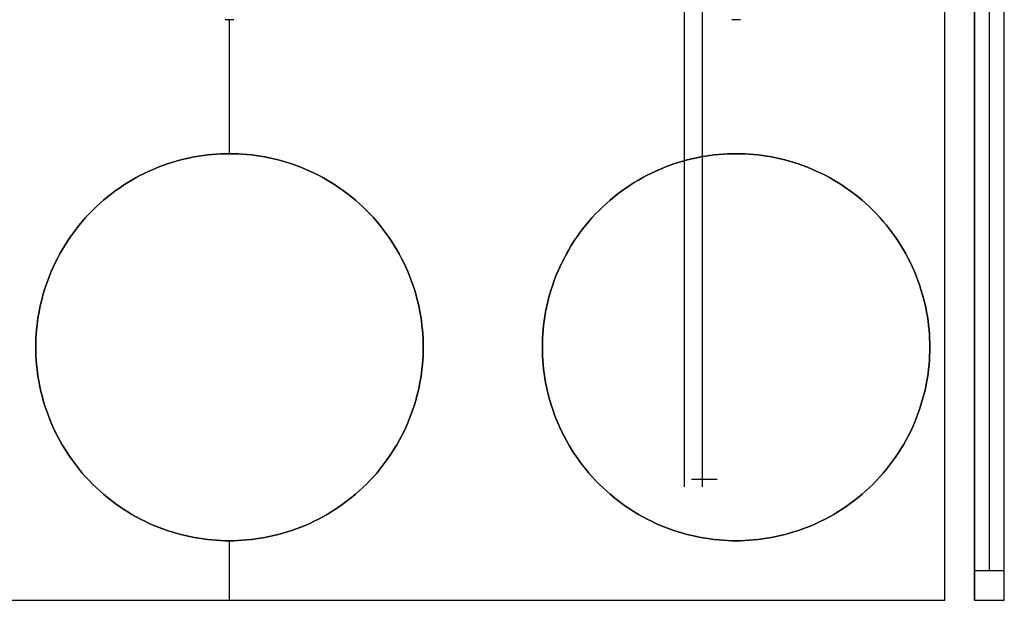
# Model space of a CAD drawing. Header units: millimetres. Extents: x -63 to 66, y -26 to 26.
# Tile 4 of 6: x 33 to 66, y -26 to -6. Entities that reach past the tile are written whole.
import ezdxf

# ---------------------------------------------------------------- set-up
doc = ezdxf.new("R2010")
doc.units = ezdxf.units.MM
doc.header["$MEASUREMENT"] = 0
doc.layers.add('Predefinito', color=5, linetype='Continuous')

msp = doc.modelspace()

# ---------------------------------------------------------------- linework, layer by layer
at = {"layer": 'Predefinito'}
for points in [[(63.821, -26), (63.821, 26)], [(63.821, -26), (63.821, 26)], [(64.821, -26), (64.821, 26)], [(64.821, 26), (64.821, -26)], [(65.821, -26), (65.821, 26)], [(65.821, -26), (65.821, 26)], [(64.821, 25), (64.821, -25)], [(65.321, -25), (65.321, 25)], [(65.821, -25), (65.821, 25)], [(55.078, 22.192), (55.078, -22.192)], [(55.682, 22.192), (55.682, -22.192)], [(39.965, -6.498), (39.821, -6.5), (39.677, -6.498)], [(39.677, -6.498), (39.821, -6.5), (39.965, -6.498)], [(39.965, -6.498), (39.821, -6.5), (39.677, -6.498)], [(39.821, -11), (39.821, -6.5)], [(39.821, -11), (39.821, -6.5)], [(56.965, -6.498), (56.821, -6.5), (56.677, -6.498)], [(56.677, -6.498), (56.821, -6.5), (56.965, -6.498)], [(56.965, -6.498), (56.821, -6.5), (56.677, -6.498)], [(33.321, -17.5), (33.323, -17.356), (33.327, -17.21), (33.336, -17.064), (33.347, -16.916), (33.362, -16.767), (33.381, -16.618), (33.403, -16.468), (33.43, -16.317), (33.459, -16.166), (33.493, -16.015), (33.53, -15.863), (33.572, -15.711), (33.617, -15.56), (33.667, -15.409), (33.72, -15.258), (33.777, -15.107), (33.839, -14.958), (33.904, -14.809), (33.974, -14.661), (34.047, -14.515), (34.125, -14.369), (34.206, -14.226), (34.291, -14.083), (34.381, -13.943), (34.474, -13.805), (34.57, -13.669), (34.671, -13.535), (34.775, -13.403), (34.882, -13.274), (34.993, -13.148), (35.107, -13.024), (35.225, -12.904), (35.345, -12.786), (35.469, -12.672), (35.595, -12.561), (35.724, -12.454), (35.856, -12.35), (35.99, -12.249), (36.126, -12.153), (36.264, -12.06), (36.404, -11.97), (36.547, -11.885), (36.69, -11.804), (36.836, -11.726), (36.982, -11.653), (37.13, -11.583), (37.279, -11.518), (37.428, -11.456), (37.579, -11.399), (37.73, -11.346), (37.881, -11.296), (38.032, -11.251), (38.184, -11.209), (38.336, -11.172), (38.487, -11.138), (38.638, -11.109), (38.789, -11.082), (38.939, -11.06), (39.088, -11.041), (39.237, -11.026), (39.385, -11.015), (39.531, -11.006), (39.677, -11.002), (39.821, -11), (39.965, -11.002), (40.111, -11.006), (40.257, -11.015), (40.405, -11.026), (40.554, -11.041), (40.703, -11.06), (40.853, -11.082), (41.004, -11.109), (41.155, -11.138), (41.306, -11.172), (41.458, -11.209), (41.61, -11.251), (41.761, -11.296), (41.912, -11.346), (42.063, -11.399), (42.214, -11.456), (42.363, -11.518), (42.512, -11.583), (42.66, -11.653), (42.806, -11.726), (42.952, -11.804), (43.095, -11.885), (43.238, -11.97), (43.378, -12.06), (43.516, -12.153), (43.652, -12.249), (43.786, -12.35), (43.918, -12.454), (44.047, -12.561), (44.173, -12.672), (44.297, -12.786), (44.417, -12.904), (44.535, -13.024), (44.649, -13.148), (44.76, -13.274), (44.867, -13.403), (44.971, -13.535), (45.072, -13.669), (45.168, -13.805), (45.261, -13.943), (45.351, -14.083), (45.436, -14.226), (45.517, -14.369), (45.595, -14.515), (45.668, -14.661), (45.738, -14.809), (45.803, -14.958), (45.865, -15.107), (45.922, -15.258), (45.975, -15.409), (46.025, -15.56), (46.07, -15.711), (46.112, -15.863), (46.149, -16.015), (46.183, -16.166), (46.212, -16.317), (46.239, -16.468), (46.261, -16.618), (46.28, -16.767), (46.295, -16.916), (46.306, -17.064), (46.315, -17.21), (46.319, -17.356), (46.321, -17.5)], [(46.321, -17.5), (46.319, -17.356), (46.315, -17.21), (46.306, -17.064), (46.295, -16.916), (46.28, -16.767), (46.261, -16.618), (46.239, -16.468), (46.212, -16.317), (46.183, -16.166), (46.149, -16.015), (46.112, -15.863), (46.07, -15.711), (46.025, -15.56), (45.975, -15.409), (45.922, -15.258), (45.865, -15.107), (45.803, -14.958), (45.738, -14.809), (45.668, -14.661), (45.595, -14.515), (45.517, -14.369), (45.436, -14.226), (45.351, -14.083), (45.261, -13.943), (45.168, -13.805), (45.072, -13.669), (44.971, -13.535), (44.867, -13.403), (44.76, -13.274), (44.649, -13.148), (44.535, -13.024), (44.417, -12.904), (44.297, -12.786), (44.173, -12.672), (44.047, -12.561), (43.918, -12.454), (43.786, -12.35), (43.652, -12.249), (43.516, -12.153), (43.378, -12.06), (43.238, -11.97), (43.095, -11.885), (42.952, -11.804), (42.806, -11.726), (42.66, -11.653), (42.512, -11.583), (42.363, -11.518), (42.214, -11.456), (42.063, -11.399), (41.912, -11.346), (41.761, -11.296), (41.61, -11.251), (41.458, -11.209), (41.306, -11.172), (41.155, -11.138), (41.004, -11.109), (40.853, -11.082), (40.703, -11.06), (40.554, -11.041), (40.405, -11.026), (40.257, -11.015), (40.111, -11.006), (39.965, -11.002), (39.821, -11), (39.677, -11.002), (39.531, -11.006), (39.385, -11.015), (39.237, -11.026), (39.088, -11.041), (38.939, -11.06), (38.789, -11.082), (38.638, -11.109), (38.487, -11.138), (38.336, -11.172), (38.184, -11.209), (38.032, -11.251), (37.881, -11.296), (37.73, -11.346), (37.579, -11.399), (37.428, -11.456), (37.279, -11.518), (37.13, -11.583), (36.982, -11.653), (36.836, -11.726), (36.69, -11.804), (36.547, -11.885), (36.404, -11.97), (36.264, -12.06), (36.126, -12.153), (35.99, -12.249), (35.856, -12.35), (35.724, -12.454), (35.595, -12.561), (35.469, -12.672), (35.345, -12.786), (35.225, -12.904), (35.107, -13.024), (34.993, -13.148), (34.882, -13.274), (34.775, -13.403), (34.671, -13.535), (34.57, -13.669), (34.474, -13.805), (34.381, -13.943), (34.291, -14.083), (34.206, -14.226), (34.125, -14.369), (34.047, -14.515), (33.974, -14.661), (33.904, -14.809), (33.839, -14.958), (33.777, -15.107), (33.72, -15.258), (33.667, -15.409), (33.617, -15.56), (33.572, -15.711), (33.53, -15.863), (33.493, -16.015), (33.459, -16.166), (33.43, -16.317), (33.403, -16.468), (33.381, -16.618), (33.362, -16.767), (33.347, -16.916), (33.336, -17.064), (33.327, -17.21), (33.323, -17.356), (33.321, -17.5)], [(33.321, -17.5), (33.323, -17.356), (33.327, -17.21), (33.336, -17.064), (33.347, -16.916), (33.362, -16.767), (33.381, -16.618), (33.403, -16.468), (33.43, -16.317), (33.459, -16.166), (33.493, -16.015), (33.53, -15.863), (33.572, -15.711), (33.617, -15.56), (33.667, -15.409), (33.72, -15.258), (33.777, -15.107), (33.839, -14.958), (33.904, -14.809), (33.974, -14.661), (34.047, -14.515), (34.125, -14.369), (34.206, -14.226), (34.291, -14.083), (34.381, -13.943), (34.474, -13.805), (34.57, -13.669), (34.671, -13.535), (34.775, -13.403), (34.882, -13.274), (34.993, -13.148), (35.107, -13.024), (35.225, -12.904), (35.345, -12.786), (35.469, -12.672), (35.595, -12.561), (35.724, -12.454), (35.856, -12.35), (35.99, -12.249), (36.126, -12.153), (36.264, -12.06), (36.404, -11.97), (36.547, -11.885), (36.69, -11.804), (36.836, -11.726), (36.982, -11.653), (37.13, -11.583), (37.279, -11.518), (37.428, -11.456), (37.579, -11.399), (37.73, -11.346), (37.881, -11.296), (38.032, -11.251), (38.184, -11.209), (38.336, -11.172), (38.487, -11.138), (38.638, -11.109), (38.789, -11.082), (38.939, -11.06), (39.088, -11.041), (39.237, -11.026), (39.385, -11.015), (39.531, -11.006), (39.677, -11.002), (39.821, -11), (39.965, -11.002), (40.111, -11.006), (40.257, -11.015), (40.405, -11.026), (40.554, -11.041), (40.703, -11.06), (40.853, -11.082), (41.004, -11.109), (41.155, -11.138), (41.306, -11.172), (41.458, -11.209), (41.61, -11.251), (41.761, -11.296), (41.912, -11.346), (42.063, -11.399), (42.214, -11.456), (42.363, -11.518), (42.512, -11.583), (42.66, -11.653), (42.806, -11.726), (42.952, -11.804), (43.095, -11.885), (43.238, -11.97), (43.378, -12.06), (43.516, -12.153), (43.652, -12.249), (43.786, -12.35), (43.918, -12.454), (44.047, -12.561), (44.173, -12.672), (44.297, -12.786), (44.417, -12.904), (44.535, -13.024), (44.649, -13.148), (44.76, -13.274), (44.867, -13.403), (44.971, -13.535), (45.072, -13.669), (45.168, -13.805), (45.261, -13.943), (45.351, -14.083), (45.436, -14.226), (45.517, -14.369), (45.595, -14.515), (45.668, -14.661), (45.738, -14.809), (45.803, -14.958), (45.865, -15.107), (45.922, -15.258), (45.975, -15.409), (46.025, -15.56), (46.07, -15.711), (46.112, -15.863), (46.149, -16.015), (46.183, -16.166), (46.212, -16.317), (46.239, -16.468), (46.261, -16.618), (46.28, -16.767), (46.295, -16.916), (46.306, -17.064), (46.315, -17.21), (46.319, -17.356), (46.321, -17.5)], [(50.321, -17.5), (50.323, -17.356), (50.327, -17.21), (50.336, -17.064), (50.347, -16.916), (50.362, -16.767), (50.381, -16.618), (50.403, -16.468), (50.43, -16.317), (50.459, -16.166), (50.493, -16.015), (50.53, -15.863), (50.572, -15.711), (50.617, -15.56), (50.667, -15.409), (50.72, -15.258), (50.777, -15.107), (50.839, -14.958), (50.904, -14.809), (50.974, -14.661), (51.047, -14.515), (51.125, -14.369), (51.206, -14.226), (51.291, -14.083), (51.381, -13.943), (51.474, -13.805), (51.57, -13.669), (51.671, -13.535), (51.775, -13.403), (51.882, -13.274), (51.993, -13.148), (52.107, -13.024), (52.225, -12.904), (52.345, -12.786), (52.469, -12.672), (52.595, -12.561), (52.724, -12.454), (52.856, -12.35), (52.99, -12.249), (53.126, -12.153), (53.264, -12.06), (53.404, -11.97), (53.547, -11.885), (53.69, -11.804), (53.836, -11.726), (53.982, -11.653), (54.13, -11.583), (54.279, -11.518), (54.428, -11.456), (54.579, -11.399), (54.73, -11.346), (54.881, -11.296), (55.032, -11.251), (55.184, -11.209), (55.336, -11.172), (55.487, -11.138), (55.638, -11.109), (55.789, -11.082), (55.939, -11.06), (56.088, -11.041), (56.237, -11.026), (56.385, -11.015), (56.531, -11.006), (56.677, -11.002), (56.821, -11), (56.965, -11.002), (57.111, -11.006), (57.257, -11.015), (57.405, -11.026), (57.554, -11.041), (57.703, -11.06), (57.853, -11.082), (58.004, -11.109), (58.155, -11.138), (58.306, -11.172), (58.458, -11.209), (58.61, -11.251), (58.761, -11.296), (58.912, -11.346), (59.063, -11.399), (59.214, -11.456), (59.363, -11.518), (59.512, -11.583), (59.66, -11.653), (59.806, -11.726), (59.952, -11.804), (60.095, -11.885), (60.238, -11.97), (60.378, -12.06), (60.516, -12.153), (60.652, -12.249), (60.786, -12.35), (60.918, -12.454), (61.047, -12.561), (61.173, -12.672), (61.297, -12.786), (61.417, -12.904), (61.535, -13.024), (61.649, -13.148), (61.76, -13.274), (61.867, -13.403), (61.971, -13.535), (62.072, -13.669), (62.168, -13.805), (62.261, -13.943), (62.351, -14.083), (62.436, -14.226), (62.517, -14.369), (62.595, -14.515), (62.668, -14.661), (62.738, -14.809), (62.803, -14.958), (62.865, -15.107), (62.922, -15.258), (62.975, -15.409), (63.025, -15.56), (63.07, -15.711), (63.112, -15.863), (63.149, -16.015), (63.183, -16.166), (63.212, -16.317), (63.239, -16.468), (63.261, -16.618), (63.28, -16.767), (63.295, -16.916), (63.306, -17.064), (63.315, -17.21), (63.319, -17.356), (63.321, -17.5)], [(63.321, -17.5), (63.319, -17.356), (63.315, -17.21), (63.306, -17.064), (63.295, -16.916), (63.28, -16.767), (63.261, -16.618), (63.239, -16.468), (63.212, -16.317), (63.183, -16.166), (63.149, -16.015), (63.112, -15.863), (63.07, -15.711), (63.025, -15.56), (62.975, -15.409), (62.922, -15.258), (62.865, -15.107), (62.803, -14.958), (62.738, -14.809), (62.668, -14.661), (62.595, -14.515), (62.517, -14.369), (62.436, -14.226), (62.351, -14.083), (62.261, -13.943), (62.168, -13.805), (62.072, -13.669), (61.971, -13.535), (61.867, -13.403), (61.76, -13.274), (61.649, -13.148), (61.535, -13.024), (61.417, -12.904), (61.297, -12.786), (61.173, -12.672), (61.047, -12.561), (60.918, -12.454), (60.786, -12.35), (60.652, -12.249), (60.516, -12.153), (60.378, -12.06), (60.238, -11.97), (60.095, -11.885), (59.952, -11.804), (59.806, -11.726), (59.66, -11.653), (59.512, -11.583), (59.363, -11.518), (59.214, -11.456), (59.063, -11.399), (58.912, -11.346), (58.761, -11.296), (58.61, -11.251), (58.458, -11.209), (58.306, -11.172), (58.155, -11.138), (58.004, -11.109), (57.853, -11.082), (57.703, -11.06), (57.554, -11.041), (57.405, -11.026), (57.257, -11.015), (57.111, -11.006), (56.965, -11.002), (56.821, -11), (56.677, -11.002), (56.531, -11.006), (56.385, -11.015), (56.237, -11.026), (56.088, -11.041), (55.939, -11.06), (55.789, -11.082), (55.638, -11.109), (55.487, -11.138), (55.336, -11.172), (55.184, -11.209), (55.032, -11.251), (54.881, -11.296), (54.73, -11.346), (54.579, -11.399), (54.428, -11.456), (54.279, -11.518), (54.13, -11.583), (53.982, -11.653), (53.836, -11.726), (53.69, -11.804), (53.547, -11.885), (53.404, -11.97), (53.264, -12.06), (53.126, -12.153), (52.99, -12.249), (52.856, -12.35), (52.724, -12.454), (52.595, -12.561), (52.469, -12.672), (52.345, -12.786), (52.225, -12.904), (52.107, -13.024), (51.993, -13.148), (51.882, -13.274), (51.775, -13.403), (51.671, -13.535), (51.57, -13.669), (51.474, -13.805), (51.381, -13.943), (51.291, -14.083), (51.206, -14.226), (51.125, -14.369), (51.047, -14.515), (50.974, -14.661), (50.904, -14.809), (50.839, -14.958), (50.777, -15.107), (50.72, -15.258), (50.667, -15.409), (50.617, -15.56), (50.572, -15.711), (50.53, -15.863), (50.493, -16.015), (50.459, -16.166), (50.43, -16.317), (50.403, -16.468), (50.381, -16.618), (50.362, -16.767), (50.347, -16.916), (50.336, -17.064), (50.327, -17.21), (50.323, -17.356), (50.321, -17.5)], [(50.321, -17.5), (50.323, -17.356), (50.327, -17.21), (50.336, -17.064), (50.347, -16.916), (50.362, -16.767), (50.381, -16.618), (50.403, -16.468), (50.43, -16.317), (50.459, -16.166), (50.493, -16.015), (50.53, -15.863), (50.572, -15.711), (50.617, -15.56), (50.667, -15.409), (50.72, -15.258), (50.777, -15.107), (50.839, -14.958), (50.904, -14.809), (50.974, -14.661), (51.047, -14.515), (51.125, -14.369), (51.206, -14.226), (51.291, -14.083), (51.381, -13.943), (51.474, -13.805), (51.57, -13.669), (51.671, -13.535), (51.775, -13.403), (51.882, -13.274), (51.993, -13.148), (52.107, -13.024), (52.225, -12.904), (52.345, -12.786), (52.469, -12.672), (52.595, -12.561), (52.724, -12.454), (52.856, -12.35), (52.99, -12.249), (53.126, -12.153), (53.264, -12.06), (53.404, -11.97), (53.547, -11.885), (53.69, -11.804), (53.836, -11.726), (53.982, -11.653), (54.13, -11.583), (54.279, -11.518), (54.428, -11.456), (54.579, -11.399), (54.73, -11.346), (54.881, -11.296), (55.032, -11.251), (55.184, -11.209), (55.336, -11.172), (55.487, -11.138), (55.638, -11.109), (55.789, -11.082), (55.939, -11.06), (56.088, -11.041), (56.237, -11.026), (56.385, -11.015), (56.531, -11.006), (56.677, -11.002), (56.821, -11), (56.965, -11.002), (57.111, -11.006), (57.257, -11.015), (57.405, -11.026), (57.554, -11.041), (57.703, -11.06), (57.853, -11.082), (58.004, -11.109), (58.155, -11.138), (58.306, -11.172), (58.458, -11.209), (58.61, -11.251), (58.761, -11.296), (58.912, -11.346), (59.063, -11.399), (59.214, -11.456), (59.363, -11.518), (59.512, -11.583), (59.66, -11.653), (59.806, -11.726), (59.952, -11.804), (60.095, -11.885), (60.238, -11.97), (60.378, -12.06), (60.516, -12.153), (60.652, -12.249), (60.786, -12.35), (60.918, -12.454), (61.047, -12.561), (61.173, -12.672), (61.297, -12.786), (61.417, -12.904), (61.535, -13.024), (61.649, -13.148), (61.76, -13.274), (61.867, -13.403), (61.971, -13.535), (62.072, -13.669), (62.168, -13.805), (62.261, -13.943), (62.351, -14.083), (62.436, -14.226), (62.517, -14.369), (62.595, -14.515), (62.668, -14.661), (62.738, -14.809), (62.803, -14.958), (62.865, -15.107), (62.922, -15.258), (62.975, -15.409), (63.025, -15.56), (63.07, -15.711), (63.112, -15.863), (63.149, -16.015), (63.183, -16.166), (63.212, -16.317), (63.239, -16.468), (63.261, -16.618), (63.28, -16.767), (63.295, -16.916), (63.306, -17.064), (63.315, -17.21), (63.319, -17.356), (63.321, -17.5)], [(46.321, -17.5), (46.319, -17.644), (46.315, -17.79), (46.306, -17.936), (46.295, -18.084), (46.28, -18.233), (46.261, -18.382), (46.239, -18.532), (46.212, -18.683), (46.183, -18.834), (46.149, -18.985), (46.112, -19.137), (46.07, -19.289), (46.025, -19.44), (45.975, -19.591), (45.922, -19.742), (45.865, -19.893), (45.803, -20.042), (45.738, -20.191), (45.668, -20.339), (45.595, -20.485), (45.517, -20.631), (45.436, -20.774), (45.351, -20.917), (45.261, -21.057), (45.168, -21.195), (45.072, -21.331), (44.971, -21.465), (44.867, -21.597), (44.76, -21.726), (44.649, -21.852), (44.535, -21.976), (44.417, -22.096), (44.297, -22.214), (44.173, -22.328), (44.047, -22.439), (43.918, -22.546), (43.786, -22.65), (43.652, -22.751), (43.516, -22.847), (43.378, -22.94), (43.238, -23.03), (43.095, -23.115), (42.952, -23.196), (42.806, -23.274), (42.66, -23.347), (42.512, -23.417), (42.363, -23.482), (42.214, -23.544), (42.063, -23.601), (41.912, -23.654), (41.761, -23.704), (41.61, -23.749), (41.458, -23.791), (41.306, -23.828), (41.155, -23.862), (41.004, -23.891), (40.853, -23.918), (40.703, -23.94), (40.554, -23.959), (40.405, -23.974), (40.257, -23.985), (40.111, -23.994), (39.965, -23.998), (39.821, -24), (39.677, -23.998), (39.531, -23.994), (39.385, -23.985), (39.237, -23.974), (39.088, -23.959), (38.939, -23.94), (38.789, -23.918), (38.638, -23.891), (38.487, -23.862), (38.336, -23.828), (38.184, -23.791), (38.032, -23.749), (37.881, -23.704), (37.73, -23.654), (37.579, -23.601), (37.428, -23.544), (37.279, -23.482), (37.13, -23.417), (36.982, -23.347), (36.836, -23.274), (36.69, -23.196), (36.547, -23.115), (36.404, -23.03), (36.264, -22.94), (36.126, -22.847), (35.99, -22.751), (35.856, -22.65), (35.724, -22.546), (35.595, -22.439), (35.469, -22.328), (35.345, -22.214), (35.225, -22.096), (35.107, -21.976), (34.993, -21.852), (34.882, -21.726), (34.775, -21.597), (34.671, -21.465), (34.57, -21.331), (34.474, -21.195), (34.381, -21.057), (34.291, -20.917), (34.206, -20.774), (34.125, -20.631), (34.047, -20.485), (33.974, -20.339), (33.904, -20.191), (33.839, -20.042), (33.777, -19.893), (33.72, -19.742), (33.667, -19.591), (33.617, -19.44), (33.572, -19.289), (33.53, -19.137), (33.493, -18.985), (33.459, -18.834), (33.43, -18.683), (33.403, -18.532), (33.381, -18.382), (33.362, -18.233), (33.347, -18.084), (33.336, -17.936), (33.327, -17.79), (33.323, -17.644), (33.321, -17.5)], [(33.321, -17.5), (33.323, -17.644), (33.327, -17.79), (33.336, -17.936), (33.347, -18.084), (33.362, -18.233), (33.381, -18.382), (33.403, -18.532), (33.43, -18.683), (33.459, -18.834), (33.493, -18.985), (33.53, -19.137), (33.572, -19.289), (33.617, -19.44), (33.667, -19.591), (33.72, -19.742), (33.777, -19.893), (33.839, -20.042), (33.904, -20.191), (33.974, -20.339), (34.047, -20.485), (34.125, -20.631), (34.206, -20.774), (34.291, -20.917), (34.381, -21.057), (34.474, -21.195), (34.57, -21.331), (34.671, -21.465), (34.775, -21.597), (34.882, -21.726), (34.993, -21.852), (35.107, -21.976), (35.225, -22.096), (35.345, -22.214), (35.469, -22.328), (35.595, -22.439), (35.724, -22.546), (35.856, -22.65), (35.99, -22.751), (36.126, -22.847), (36.264, -22.94), (36.404, -23.03), (36.547, -23.115), (36.69, -23.196), (36.836, -23.274), (36.982, -23.347), (37.13, -23.417), (37.279, -23.482), (37.428, -23.544), (37.579, -23.601), (37.73, -23.654), (37.881, -23.704), (38.032, -23.749), (38.184, -23.791), (38.336, -23.828), (38.487, -23.862), (38.638, -23.891), (38.789, -23.918), (38.939, -23.94), (39.088, -23.959), (39.237, -23.974), (39.385, -23.985), (39.531, -23.994), (39.677, -23.998), (39.821, -24), (39.965, -23.998), (40.111, -23.994), (40.257, -23.985), (40.405, -23.974), (40.554, -23.959), (40.703, -23.94), (40.853, -23.918), (41.004, -23.891), (41.155, -23.862), (41.306, -23.828), (41.458, -23.791), (41.61, -23.749), (41.761, -23.704), (41.912, -23.654), (42.063, -23.601), (42.214, -23.544), (42.363, -23.482), (42.512, -23.417), (42.66, -23.347), (42.806, -23.274), (42.952, -23.196), (43.095, -23.115), (43.238, -23.03), (43.378, -22.94), (43.516, -22.847), (43.652, -22.751), (43.786, -22.65), (43.918, -22.546), (44.047, -22.439), (44.173, -22.328), (44.297, -22.214), (44.417, -22.096), (44.535, -21.976), (44.649, -21.852), (44.76, -21.726), (44.867, -21.597), (44.971, -21.465), (45.072, -21.331), (45.168, -21.195), (45.261, -21.057), (45.351, -20.917), (45.436, -20.774), (45.517, -20.631), (45.595, -20.485), (45.668, -20.339), (45.738, -20.191), (45.803, -20.042), (45.865, -19.893), (45.922, -19.742), (45.975, -19.591), (46.025, -19.44), (46.07, -19.289), (46.112, -19.137), (46.149, -18.985), (46.183, -18.834), (46.212, -18.683), (46.239, -18.532), (46.261, -18.382), (46.28, -18.233), (46.295, -18.084), (46.306, -17.936), (46.315, -17.79), (46.319, -17.644), (46.321, -17.5)], [(46.321, -17.5), (46.319, -17.644), (46.315, -17.79), (46.306, -17.936), (46.295, -18.084), (46.28, -18.233), (46.261, -18.382), (46.239, -18.532), (46.212, -18.683), (46.183, -18.834), (46.149, -18.985), (46.112, -19.137), (46.07, -19.289), (46.025, -19.44), (45.975, -19.591), (45.922, -19.742), (45.865, -19.893), (45.803, -20.042), (45.738, -20.191), (45.668, -20.339), (45.595, -20.485), (45.517, -20.631), (45.436, -20.774), (45.351, -20.917), (45.261, -21.057), (45.168, -21.195), (45.072, -21.331), (44.971, -21.465), (44.867, -21.597), (44.76, -21.726), (44.649, -21.852), (44.535, -21.976), (44.417, -22.096), (44.297, -22.214), (44.173, -22.328), (44.047, -22.439), (43.918, -22.546), (43.786, -22.65), (43.652, -22.751), (43.516, -22.847), (43.378, -22.94), (43.238, -23.03), (43.095, -23.115), (42.952, -23.196), (42.806, -23.274), (42.66, -23.347), (42.512, -23.417), (42.363, -23.482), (42.214, -23.544), (42.063, -23.601), (41.912, -23.654), (41.761, -23.704), (41.61, -23.749), (41.458, -23.791), (41.306, -23.828), (41.155, -23.862), (41.004, -23.891), (40.853, -23.918), (40.703, -23.94), (40.554, -23.959), (40.405, -23.974), (40.257, -23.985), (40.111, -23.994), (39.965, -23.998), (39.821, -24), (39.677, -23.998), (39.531, -23.994), (39.385, -23.985), (39.237, -23.974), (39.088, -23.959), (38.939, -23.94), (38.789, -23.918), (38.638, -23.891), (38.487, -23.862), (38.336, -23.828), (38.184, -23.791), (38.032, -23.749), (37.881, -23.704), (37.73, -23.654), (37.579, -23.601), (37.428, -23.544), (37.279, -23.482), (37.13, -23.417), (36.982, -23.347), (36.836, -23.274), (36.69, -23.196), (36.547, -23.115), (36.404, -23.03), (36.264, -22.94), (36.126, -22.847), (35.99, -22.751), (35.856, -22.65), (35.724, -22.546), (35.595, -22.439), (35.469, -22.328), (35.345, -22.214), (35.225, -22.096), (35.107, -21.976), (34.993, -21.852), (34.882, -21.726), (34.775, -21.597), (34.671, -21.465), (34.57, -21.331), (34.474, -21.195), (34.381, -21.057), (34.291, -20.917), (34.206, -20.774), (34.125, -20.631), (34.047, -20.485), (33.974, -20.339), (33.904, -20.191), (33.839, -20.042), (33.777, -19.893), (33.72, -19.742), (33.667, -19.591), (33.617, -19.44), (33.572, -19.289), (33.53, -19.137), (33.493, -18.985), (33.459, -18.834), (33.43, -18.683), (33.403, -18.532), (33.381, -18.382), (33.362, -18.233), (33.347, -18.084), (33.336, -17.936), (33.327, -17.79), (33.323, -17.644), (33.321, -17.5)], [(63.321, -17.5), (63.319, -17.644), (63.315, -17.79), (63.306, -17.936), (63.295, -18.084), (63.28, -18.233), (63.261, -18.382), (63.239, -18.532), (63.212, -18.683), (63.183, -18.834), (63.149, -18.985), (63.112, -19.137), (63.07, -19.289), (63.025, -19.44), (62.975, -19.591), (62.922, -19.742), (62.865, -19.893), (62.803, -20.042), (62.738, -20.191), (62.668, -20.339), (62.595, -20.485), (62.517, -20.631), (62.436, -20.774), (62.351, -20.917), (62.261, -21.057), (62.168, -21.195), (62.072, -21.331), (61.971, -21.465), (61.867, -21.597), (61.76, -21.726), (61.649, -21.852), (61.535, -21.976), (61.417, -22.096), (61.297, -22.214), (61.173, -22.328), (61.047, -22.439), (60.918, -22.546), (60.786, -22.65), (60.652, -22.751), (60.516, -22.847), (60.378, -22.94), (60.238, -23.03), (60.095, -23.115), (59.952, -23.196), (59.806, -23.274), (59.66, -23.347), (59.512, -23.417), (59.363, -23.482), (59.214, -23.544), (59.063, -23.601), (58.912, -23.654), (58.761, -23.704), (58.61, -23.749), (58.458, -23.791), (58.306, -23.828), (58.155, -23.862), (58.004, -23.891), (57.853, -23.918), (57.703, -23.94), (57.554, -23.959), (57.405, -23.974), (57.257, -23.985), (57.111, -23.994), (56.965, -23.998), (56.821, -24), (56.677, -23.998), (56.531, -23.994), (56.385, -23.985), (56.237, -23.974), (56.088, -23.959), (55.939, -23.94), (55.789, -23.918), (55.638, -23.891), (55.487, -23.862), (55.336, -23.828), (55.184, -23.791), (55.032, -23.749), (54.881, -23.704), (54.73, -23.654), (54.579, -23.601), (54.428, -23.544), (54.279, -23.482), (54.13, -23.417), (53.982, -23.347), (53.836, -23.274), (53.69, -23.196), (53.547, -23.115), (53.404, -23.03), (53.264, -22.94), (53.126, -22.847), (52.99, -22.751), (52.856, -22.65), (52.724, -22.546), (52.595, -22.439), (52.469, -22.328), (52.345, -22.214), (52.225, -22.096), (52.107, -21.976), (51.993, -21.852), (51.882, -21.726), (51.775, -21.597), (51.671, -21.465), (51.57, -21.331), (51.474, -21.195), (51.381, -21.057), (51.291, -20.917), (51.206, -20.774), (51.125, -20.631), (51.047, -20.485), (50.974, -20.339), (50.904, -20.191), (50.839, -20.042), (50.777, -19.893), (50.72, -19.742), (50.667, -19.591), (50.617, -19.44), (50.572, -19.289), (50.53, -19.137), (50.493, -18.985), (50.459, -18.834), (50.43, -18.683), (50.403, -18.532), (50.381, -18.382), (50.362, -18.233), (50.347, -18.084), (50.336, -17.936), (50.327, -17.79), (50.323, -17.644), (50.321, -17.5)], [(50.321, -17.5), (50.323, -17.644), (50.327, -17.79), (50.336, -17.936), (50.347, -18.084), (50.362, -18.233), (50.381, -18.382), (50.403, -18.532), (50.43, -18.683), (50.459, -18.834), (50.493, -18.985), (50.53, -19.137), (50.572, -19.289), (50.617, -19.44), (50.667, -19.591), (50.72, -19.742), (50.777, -19.893), (50.839, -20.042), (50.904, -20.191), (50.974, -20.339), (51.047, -20.485), (51.125, -20.631), (51.206, -20.774), (51.291, -20.917), (51.381, -21.057), (51.474, -21.195), (51.57, -21.331), (51.671, -21.465), (51.775, -21.597), (51.882, -21.726), (51.993, -21.852), (52.107, -21.976), (52.225, -22.096), (52.345, -22.214), (52.469, -22.328), (52.595, -22.439), (52.724, -22.546), (52.856, -22.65), (52.99, -22.751), (53.126, -22.847), (53.264, -22.94), (53.404, -23.03), (53.547, -23.115), (53.69, -23.196), (53.836, -23.274), (53.982, -23.347), (54.13, -23.417), (54.279, -23.482), (54.428, -23.544), (54.579, -23.601), (54.73, -23.654), (54.881, -23.704), (55.032, -23.749), (55.184, -23.791), (55.336, -23.828), (55.487, -23.862), (55.638, -23.891), (55.789, -23.918), (55.939, -23.94), (56.088, -23.959), (56.237, -23.974), (56.385, -23.985), (56.531, -23.994), (56.677, -23.998), (56.821, -24), (56.965, -23.998), (57.111, -23.994), (57.257, -23.985), (57.405, -23.974), (57.554, -23.959), (57.703, -23.94), (57.853, -23.918), (58.004, -23.891), (58.155, -23.862), (58.306, -23.828), (58.458, -23.791), (58.61, -23.749), (58.761, -23.704), (58.912, -23.654), (59.063, -23.601), (59.214, -23.544), (59.363, -23.482), (59.512, -23.417), (59.66, -23.347), (59.806, -23.274), (59.952, -23.196), (60.095, -23.115), (60.238, -23.03), (60.378, -22.94), (60.516, -22.847), (60.652, -22.751), (60.786, -22.65), (60.918, -22.546), (61.047, -22.439), (61.173, -22.328), (61.297, -22.214), (61.417, -22.096), (61.535, -21.976), (61.649, -21.852), (61.76, -21.726), (61.867, -21.597), (61.971, -21.465), (62.072, -21.331), (62.168, -21.195), (62.261, -21.057), (62.351, -20.917), (62.436, -20.774), (62.517, -20.631), (62.595, -20.485), (62.668, -20.339), (62.738, -20.191), (62.803, -20.042), (62.865, -19.893), (62.922, -19.742), (62.975, -19.591), (63.025, -19.44), (63.07, -19.289), (63.112, -19.137), (63.149, -18.985), (63.183, -18.834), (63.212, -18.683), (63.239, -18.532), (63.261, -18.382), (63.28, -18.233), (63.295, -18.084), (63.306, -17.936), (63.315, -17.79), (63.319, -17.644), (63.321, -17.5)], [(63.321, -17.5), (63.319, -17.644), (63.315, -17.79), (63.306, -17.936), (63.295, -18.084), (63.28, -18.233), (63.261, -18.382), (63.239, -18.532), (63.212, -18.683), (63.183, -18.834), (63.149, -18.985), (63.112, -19.137), (63.07, -19.289), (63.025, -19.44), (62.975, -19.591), (62.922, -19.742), (62.865, -19.893), (62.803, -20.042), (62.738, -20.191), (62.668, -20.339), (62.595, -20.485), (62.517, -20.631), (62.436, -20.774), (62.351, -20.917), (62.261, -21.057), (62.168, -21.195), (62.072, -21.331), (61.971, -21.465), (61.867, -21.597), (61.76, -21.726), (61.649, -21.852), (61.535, -21.976), (61.417, -22.096), (61.297, -22.214), (61.173, -22.328), (61.047, -22.439), (60.918, -22.546), (60.786, -22.65), (60.652, -22.751), (60.516, -22.847), (60.378, -22.94), (60.238, -23.03), (60.095, -23.115), (59.952, -23.196), (59.806, -23.274), (59.66, -23.347), (59.512, -23.417), (59.363, -23.482), (59.214, -23.544), (59.063, -23.601), (58.912, -23.654), (58.761, -23.704), (58.61, -23.749), (58.458, -23.791), (58.306, -23.828), (58.155, -23.862), (58.004, -23.891), (57.853, -23.918), (57.703, -23.94), (57.554, -23.959), (57.405, -23.974), (57.257, -23.985), (57.111, -23.994), (56.965, -23.998), (56.821, -24), (56.677, -23.998), (56.531, -23.994), (56.385, -23.985), (56.237, -23.974), (56.088, -23.959), (55.939, -23.94), (55.789, -23.918), (55.638, -23.891), (55.487, -23.862), (55.336, -23.828), (55.184, -23.791), (55.032, -23.749), (54.881, -23.704), (54.73, -23.654), (54.579, -23.601), (54.428, -23.544), (54.279, -23.482), (54.13, -23.417), (53.982, -23.347), (53.836, -23.274), (53.69, -23.196), (53.547, -23.115), (53.404, -23.03), (53.264, -22.94), (53.126, -22.847), (52.99, -22.751), (52.856, -22.65), (52.724, -22.546), (52.595, -22.439), (52.469, -22.328), (52.345, -22.214), (52.225, -22.096), (52.107, -21.976), (51.993, -21.852), (51.882, -21.726), (51.775, -21.597), (51.671, -21.465), (51.57, -21.331), (51.474, -21.195), (51.381, -21.057), (51.291, -20.917), (51.206, -20.774), (51.125, -20.631), (51.047, -20.485), (50.974, -20.339), (50.904, -20.191), (50.839, -20.042), (50.777, -19.893), (50.72, -19.742), (50.667, -19.591), (50.617, -19.44), (50.572, -19.289), (50.53, -19.137), (50.493, -18.985), (50.459, -18.834), (50.43, -18.683), (50.403, -18.532), (50.381, -18.382), (50.362, -18.233), (50.347, -18.084), (50.336, -17.936), (50.327, -17.79), (50.323, -17.644), (50.321, -17.5)], [(56.182, -21.942), (55.328, -21.942)], [(39.821, -26), (39.821, -24)], [(39.821, -26), (39.821, -24)], [(64.821, -25), (65.821, -25)], [(15.821, -26), (63.821, -26)], [(15.821, -26), (63.821, -26)], [(64.821, -26), (65.821, -26)], [(64.821, -26), (65.821, -26)]]:
    msp.add_lwpolyline(points, dxfattribs=at)
at = {"layer": 'Predefinito', "extrusion": (1, 0, 0)}
for points in [[(-6.5, 60), (-6.5, 59)], [(-6.5, 60), (-6.5, 59)], [(-11, 60), (-11, 59)], [(-11, 60), (-11, 59)], [(-17.5, 60), (-17.5, 59)], [(-17.5, 59), (-17.5, 60)], [(-17.5, 60), (-17.5, 59)], [(-17.5, 59), (-17.5, 60)], [(-24, 60), (-24, 59)], [(-24, 60), (-24, 59)], [(-25, 3), (-25.022, 3), (-25.045, 3.001), (-25.067, 3.002), (-25.09, 3.004), (-25.113, 3.006), (-25.136, 3.009), (-25.159, 3.013), (-25.182, 3.017), (-25.205, 3.021), (-25.229, 3.026), (-25.252, 3.032), (-25.275, 3.039), (-25.298, 3.046), (-25.322, 3.053), (-25.345, 3.061), (-25.368, 3.07), (-25.391, 3.08), (-25.414, 3.09), (-25.437, 3.1), (-25.459, 3.112), (-25.482, 3.124), (-25.504, 3.136), (-25.526, 3.149), (-25.547, 3.163), (-25.568, 3.177), (-25.589, 3.192), (-25.61, 3.208), (-25.63, 3.224), (-25.65, 3.24), (-25.67, 3.257), (-25.689, 3.275), (-25.707, 3.293), (-25.725, 3.311), (-25.743, 3.33), (-25.76, 3.35), (-25.776, 3.37), (-25.792, 3.39), (-25.808, 3.411), (-25.823, 3.432), (-25.837, 3.453), (-25.851, 3.474), (-25.864, 3.496), (-25.876, 3.518), (-25.888, 3.541), (-25.9, 3.563), (-25.91, 3.586), (-25.92, 3.609), (-25.93, 3.632), (-25.939, 3.655), (-25.947, 3.678), (-25.954, 3.702), (-25.961, 3.725), (-25.968, 3.748), (-25.974, 3.771), (-25.979, 3.795), (-25.983, 3.818), (-25.987, 3.841), (-25.991, 3.864), (-25.994, 3.887), (-25.996, 3.91), (-25.998, 3.933), (-25.999, 3.955), (-26, 3.978), (-26, 4)], [(-25, 3), (-25.022, 3), (-25.045, 3.001), (-25.067, 3.002), (-25.09, 3.004), (-25.113, 3.006), (-25.136, 3.009), (-25.159, 3.013), (-25.182, 3.017), (-25.205, 3.021), (-25.229, 3.026), (-25.252, 3.032), (-25.275, 3.039), (-25.298, 3.046), (-25.322, 3.053), (-25.345, 3.061), (-25.368, 3.07), (-25.391, 3.08), (-25.414, 3.09), (-25.437, 3.1), (-25.459, 3.112), (-25.482, 3.124), (-25.504, 3.136), (-25.526, 3.149), (-25.547, 3.163), (-25.568, 3.177), (-25.589, 3.192), (-25.61, 3.208), (-25.63, 3.224), (-25.65, 3.24), (-25.67, 3.257), (-25.689, 3.275), (-25.707, 3.293), (-25.725, 3.311), (-25.743, 3.33), (-25.76, 3.35), (-25.776, 3.37), (-25.792, 3.39), (-25.808, 3.411), (-25.823, 3.432), (-25.837, 3.453), (-25.851, 3.474), (-25.864, 3.496), (-25.876, 3.518), (-25.888, 3.541), (-25.9, 3.563), (-25.91, 3.586), (-25.92, 3.609), (-25.93, 3.632), (-25.939, 3.655), (-25.947, 3.678), (-25.954, 3.702), (-25.961, 3.725), (-25.968, 3.748), (-25.974, 3.771), (-25.979, 3.795), (-25.983, 3.818), (-25.987, 3.841), (-25.991, 3.864), (-25.994, 3.887), (-25.996, 3.91), (-25.998, 3.933), (-25.999, 3.955), (-26, 3.978), (-26, 4)], [(-26, 4), (-26, 3.978), (-25.999, 3.955), (-25.998, 3.933), (-25.996, 3.91), (-25.994, 3.887), (-25.991, 3.864), (-25.987, 3.841), (-25.983, 3.818), (-25.979, 3.795), (-25.974, 3.771), (-25.968, 3.748), (-25.961, 3.725), (-25.954, 3.702), (-25.947, 3.678), (-25.939, 3.655), (-25.93, 3.632), (-25.92, 3.609), (-25.91, 3.586), (-25.9, 3.563), (-25.888, 3.541), (-25.876, 3.518), (-25.864, 3.496), (-25.851, 3.474), (-25.837, 3.453), (-25.823, 3.432), (-25.808, 3.411), (-25.792, 3.39), (-25.776, 3.37), (-25.76, 3.35), (-25.743, 3.33), (-25.725, 3.311), (-25.707, 3.293), (-25.689, 3.275), (-25.67, 3.257), (-25.65, 3.24), (-25.63, 3.224), (-25.61, 3.208), (-25.589, 3.192), (-25.568, 3.177), (-25.547, 3.163), (-25.526, 3.149), (-25.504, 3.136), (-25.482, 3.124), (-25.459, 3.112), (-25.437, 3.1), (-25.414, 3.09), (-25.391, 3.08), (-25.368, 3.07), (-25.345, 3.061), (-25.322, 3.053), (-25.298, 3.046), (-25.275, 3.039), (-25.252, 3.032), (-25.229, 3.026), (-25.205, 3.021), (-25.182, 3.017), (-25.159, 3.013), (-25.136, 3.009), (-25.113, 3.006), (-25.09, 3.004), (-25.067, 3.002), (-25.045, 3.001), (-25.022, 3), (-25, 3)], [(-26, 60), (-26, 59)], [(-26, 4), (-26, 58)], [(-26, 4), (-26, 58)]]:
    msp.add_lwpolyline(points, dxfattribs=at)
at = {"layer": 'Predefinito', "extrusion": (0, 1, 0)}
for points in [[(-64.821, 58), (-64.821, 58.022), (-64.82, 58.045), (-64.819, 58.067), (-64.817, 58.09), (-64.815, 58.113), (-64.812, 58.136), (-64.808, 58.159), (-64.804, 58.182), (-64.8, 58.205), (-64.795, 58.229), (-64.789, 58.252), (-64.782, 58.275), (-64.775, 58.298), (-64.768, 58.322), (-64.76, 58.345), (-64.751, 58.368), (-64.741, 58.391), (-64.731, 58.414), (-64.721, 58.437), (-64.709, 58.459), (-64.697, 58.482), (-64.685, 58.504), (-64.672, 58.526), (-64.658, 58.547), (-64.644, 58.568), (-64.629, 58.589), (-64.613, 58.61), (-64.597, 58.63), (-64.581, 58.65), (-64.564, 58.67), (-64.546, 58.689), (-64.528, 58.707), (-64.51, 58.725), (-64.491, 58.743), (-64.471, 58.76), (-64.451, 58.776), (-64.431, 58.792), (-64.41, 58.808), (-64.389, 58.823), (-64.368, 58.837), (-64.347, 58.851), (-64.325, 58.864), (-64.303, 58.876), (-64.28, 58.888), (-64.258, 58.9), (-64.235, 58.91), (-64.212, 58.92), (-64.189, 58.93), (-64.166, 58.939), (-64.143, 58.947), (-64.119, 58.954), (-64.096, 58.961), (-64.073, 58.968), (-64.05, 58.974), (-64.026, 58.979), (-64.003, 58.983), (-63.98, 58.987), (-63.957, 58.991), (-63.934, 58.994), (-63.911, 58.996), (-63.888, 58.998), (-63.866, 58.999), (-63.843, 59), (-63.821, 59)], [(-65.821, 58), (-65.821, 58.044), (-65.819, 58.089), (-65.816, 58.134), (-65.813, 58.18), (-65.808, 58.225), (-65.802, 58.271), (-65.796, 58.318), (-65.788, 58.364), (-65.778, 58.41), (-65.768, 58.457), (-65.757, 58.504), (-65.744, 58.55), (-65.73, 58.597), (-65.715, 58.643), (-65.698, 58.69), (-65.681, 58.736), (-65.662, 58.782), (-65.642, 58.828), (-65.62, 58.873), (-65.598, 58.919), (-65.574, 58.963), (-65.549, 59.008), (-65.522, 59.051), (-65.495, 59.094), (-65.466, 59.137), (-65.437, 59.179), (-65.406, 59.22), (-65.374, 59.261), (-65.341, 59.3), (-65.306, 59.339), (-65.271, 59.377), (-65.235, 59.414), (-65.198, 59.45), (-65.16, 59.485), (-65.121, 59.52), (-65.082, 59.553), (-65.041, 59.585), (-65, 59.616), (-64.958, 59.645), (-64.915, 59.674), (-64.872, 59.701), (-64.829, 59.728), (-64.784, 59.753), (-64.74, 59.777), (-64.694, 59.799), (-64.649, 59.821), (-64.603, 59.841), (-64.557, 59.86), (-64.511, 59.877), (-64.464, 59.894), (-64.418, 59.909), (-64.371, 59.923), (-64.325, 59.936), (-64.278, 59.947), (-64.231, 59.957), (-64.185, 59.967), (-64.139, 59.975), (-64.092, 59.982), (-64.046, 59.987), (-64.001, 59.992), (-63.955, 59.995), (-63.91, 59.998), (-63.865, 60), (-63.821, 60)]]:
    msp.add_lwpolyline(points, dxfattribs=at)

doc.saveas('drawing.dxf')
